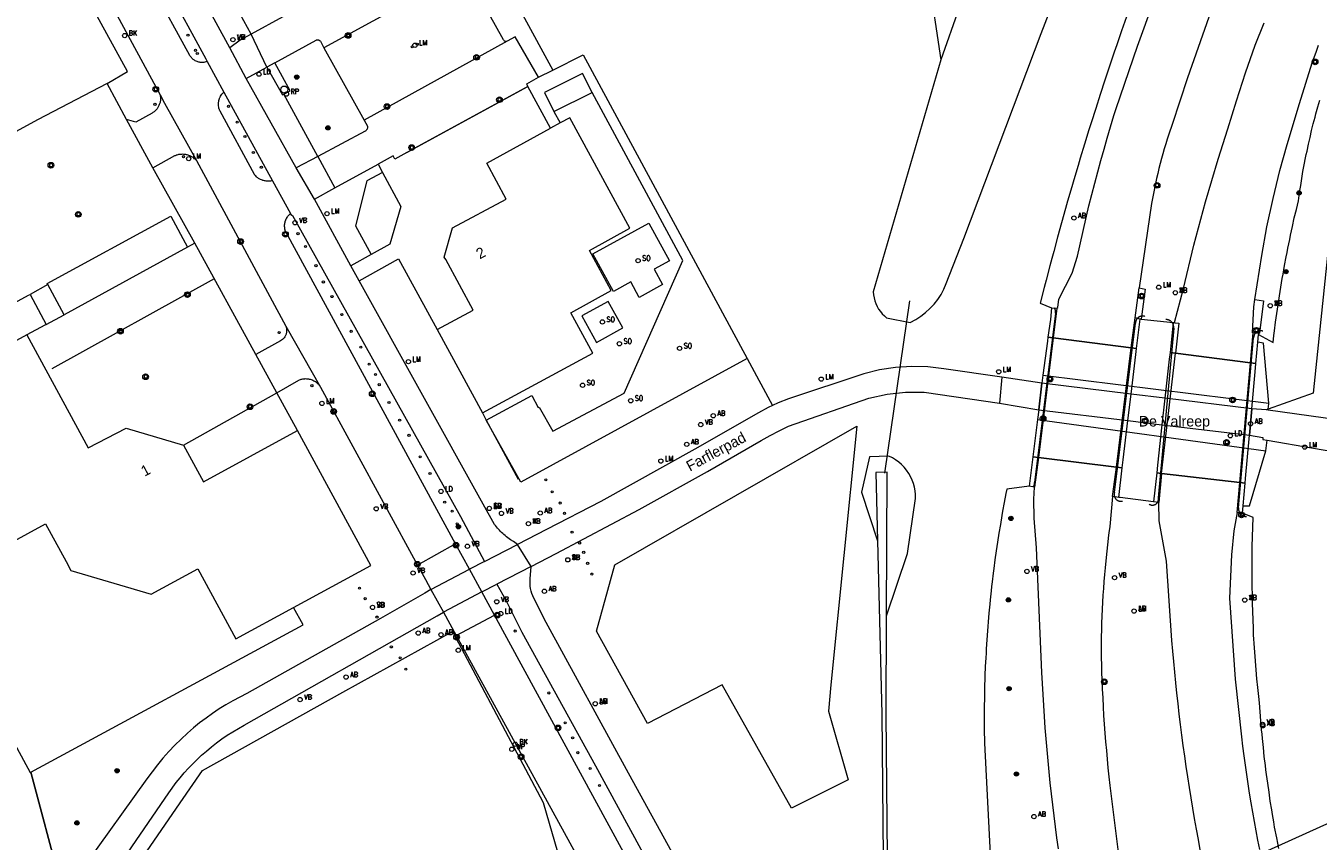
# Model space of a CAD drawing. Header units: metres. Extents: x 138165 to 154469, y 480134 to 494189.
# Tile 51 of 256: x 143278 to 143429, y 484805 to 484901. Entities that reach past the tile are written whole.
import ezdxf

# ---------------------------------------------------------------- set-up
doc = ezdxf.new("R2010")
doc.units = ezdxf.units.M
doc.header["$LTSCALE"] = 0.001
doc.header["$MEASUREMENT"] = 0
for name, color, linetype, lineweight in [('Level 5', 7, 'Continuous', 0), ('TOP-L-duiker', 7, 'Continuous', 0), ('TOP-L-terrein schutting raster hek leuning', 7, 'Continuous', 0), ('TOP-L-topo objecten punt', 7, 'Continuous', 0), ('TOP-L-topo objecten vlak', 7, 'Continuous', 0), ('TOP-L-verharding invalidenparkeerplaats', 7, 'Continuous', 0), ('TOP-L-verharding molgoot', 7, 'Continuous', 0), ('TOP-L-verharding vangrail', 7, 'Continuous', 0), ('TOP-T-topo huisnummering naamgeving', 7, 'Continuous', 0)]:
    doc.layers.add(name, color=color, linetype=linetype, lineweight=lineweight)
doc.styles.add('Style-INTL_ISO', font='INTL_ISO.shx')
doc.styles.add('Style-STANDARD', font='STANDARD.shx')

# ---------------------------------------------------------------- blocks, each defined once
blk = doc.blocks.new('24')
at = {"layer": 'TOP-L-topo objecten punt', "color": 7, "linetype": 'Continuous', "lineweight": 0}
for radius in [0.025, 0.0182, 0.0115, 0.005]:
    blk.add_circle((0, 0), radius, dxfattribs=at)
blk = doc.blocks.new('129')
at = {"layer": 'TOP-L-topo objecten punt', "color": 7, "linetype": 'Continuous', "lineweight": 0}
blk.add_circle((0, 0), 0.025, dxfattribs=at)
at = {"layer": 'TOP-L-topo objecten punt', "color": 7, "linetype": 'Continuous', "lineweight": 0, "style": 'Style-STANDARD'}
blk.add_text('SO', height=0.06, dxfattribs=at).set_placement((0.0483, 0))
blk = doc.blocks.new('39')
at = {"layer": 'TOP-L-topo objecten punt', "color": 7, "linetype": 'Continuous', "lineweight": 0}
for p, q in [((0.0175, 0.0175), (-0.0175, 0.0175)), ((-0.0175, 0.0175), (-0.0175, -0.0175)), ((0.0175, 0.0175), (0.0175, -0.0175)), ((0.0175, -0.0175), (-0.0175, -0.0175))]:
    blk.add_line(p, q, dxfattribs=at)
blk.add_circle((0, 0), 0.0332, dxfattribs=at)
blk = doc.blocks.new('121')
at = {"layer": 'TOP-L-topo objecten punt', "color": 7, "linetype": 'Continuous', "lineweight": 0}
blk.add_circle((0, 0), 0.025, dxfattribs=at)
at = {"layer": 'TOP-L-topo objecten punt', "color": 7, "linetype": 'Continuous', "lineweight": 0, "style": 'Style-STANDARD'}
blk.add_text('LD', height=0.06, dxfattribs=at).set_placement((0.0483, 0))
blk = doc.blocks.new('*U13')
at = {"layer": 'Level 5', "color": 7, "linetype": 'Continuous', "lineweight": 0}
blk.add_circle((0, 0), 0.0415, dxfattribs=at)
blk = doc.blocks.new('150')
at = {"layer": 'Level 5', "color": 7, "linetype": 'Continuous', "lineweight": 0}
blk.add_blockref('*U13', (0, 0), dxfattribs=at)
blk = doc.blocks.new('72')
at = {"layer": 'TOP-L-topo objecten punt', "color": 7, "linetype": 'Continuous', "lineweight": 0}
blk.add_circle((0, 0), 0.025, dxfattribs=at)
at = {"layer": 'TOP-L-topo objecten punt', "color": 7, "linetype": 'Continuous', "lineweight": 0, "style": 'Style-STANDARD'}
blk.add_text('BK', height=0.06, dxfattribs=at).set_placement((0.0483, 0))
blk = doc.blocks.new('73')
at = {"layer": 'TOP-L-topo objecten punt', "color": 7, "linetype": 'Continuous', "lineweight": 0}
blk.add_circle((0, 0), 0.025, dxfattribs=at)
at = {"layer": 'TOP-L-topo objecten punt', "color": 7, "linetype": 'Continuous', "lineweight": 0, "style": 'Style-STANDARD'}
blk.add_text('WP', height=0.06, dxfattribs=at).set_placement((0.0483, 0))
blk = doc.blocks.new('10')
at = {"layer": 'TOP-L-topo objecten punt', "linetype": 'Continuous', "lineweight": 0}
blk.add_circle((0, 0), 0.0125, dxfattribs=at)
blk = doc.blocks.new('16')
at = {"layer": 'TOP-L-topo objecten punt', "color": 7, "linetype": 'Continuous', "lineweight": 0}
blk.add_circle((0, 0), 0.025, dxfattribs=at)
at = {"layer": 'TOP-L-topo objecten punt', "color": 7, "linetype": 'Continuous', "lineweight": 0, "style": 'Style-STANDARD'}
blk.add_text('LM', height=0.06, dxfattribs=at).set_placement((0.0483, 0))
blk = doc.blocks.new('153')
at = {"layer": 'TOP-L-topo objecten punt', "color": 7, "linetype": 'Continuous', "lineweight": 0}
blk.add_circle((0, 0), 0.025, dxfattribs=at)
at = {"layer": 'TOP-L-topo objecten punt', "color": 7, "linetype": 'Continuous', "lineweight": 0, "style": 'Style-STANDARD'}
blk.add_text('RP', height=0.06, dxfattribs=at).set_placement((0.0483, 0))
blk = doc.blocks.new('11')
at = {"layer": 'TOP-L-topo objecten punt', "color": 7, "linetype": 'Continuous', "lineweight": 0}
blk.add_circle((0, 0), 0.025, dxfattribs=at)
at = {"layer": 'TOP-L-topo objecten punt', "color": 7, "linetype": 'Continuous', "lineweight": 0, "style": 'Style-STANDARD'}
blk.add_text('AB', height=0.06, dxfattribs=at).set_placement((0.0483, 0))
blk = doc.blocks.new('14')
at = {"layer": 'TOP-L-topo objecten punt', "color": 7, "linetype": 'Continuous', "lineweight": 0}
blk.add_circle((0, 0), 0.025, dxfattribs=at)
at = {"layer": 'TOP-L-topo objecten punt', "color": 7, "linetype": 'Continuous', "lineweight": 0, "style": 'Style-STANDARD'}
blk.add_text('VB', height=0.06, dxfattribs=at).set_placement((0.0483, 0))
blk = doc.blocks.new('175')
at = {"layer": 'TOP-L-topo objecten punt', "color": 7, "linetype": 'Continuous', "lineweight": 0}
blk.add_circle((0, 0), 0.025, dxfattribs=at)
at = {"layer": 'TOP-L-topo objecten punt', "color": 7, "linetype": 'Continuous', "lineweight": 0, "style": 'Style-STANDARD'}
blk.add_text('SB', height=0.06, dxfattribs=at).set_placement((0.0483, 0))

msp = doc.modelspace()

# ---------------------------------------------------------------- linework, layer by layer
at = {"layer": 'TOP-L-duiker', "flags": 128}
for points in [[(143381.05, 484868.54), (143378.11, 484848.35)], [(143434.85, 484809.44), (143400.55, 484793.92)]]:
    msp.add_lwpolyline(points, dxfattribs=at)
at = {"layer": 'TOP-L-terrein schutting raster hek leuning', "flags": 128}
for points in [[(143287.03, 484894.03), (143289.44, 484895.43), (143281.25, 484910.38)], [(143339, 484888.78), (143336.33, 484893.69), (143336.21, 484893.98), (143337.57, 484894.76), (143339.27, 484895.61), (143342.82, 484897.39), (143362.02, 484861.78), (143335.51, 484847.29), (143331.47, 484854.57), (143335.22, 484847.63)], [(143268.61, 484830.6), (143278.02, 484813.26), (143278.11, 484813.31), (143310.02, 484830.57)], [(143278.11, 484813.31), (143281.57, 484800.23), (143276.52, 484795.66), (143270.89, 484791.21), (143268.22, 484789.78), (143235.51, 484773.42), (143209.66, 484760.52), (143207.03, 484759.21)]]:
    msp.add_lwpolyline(points, dxfattribs=at)
at = {"layer": 'TOP-L-topo objecten vlak', "flags": 128}
for points in [[(143272.03, 484945.86), (143284.68, 484922.53), (143298.6, 484896.94), (143298.75, 484896.61)], [(143314.15, 484941.75), (143339.27, 484895.61)], [(143314.15, 484941.75), (143361.2, 484933.15), (143383.95, 484928.73), (143390.4, 484922.07), (143383.29, 484906.46), (143384.73, 484896.81)], [(143384.73, 484896.81), (143376.8, 484869.59), (143376.84, 484869.24), (143376.9, 484868.89), (143376.99, 484868.55), (143377.11, 484868.22), (143377.26, 484867.9), (143377.44, 484867.59), (143377.64, 484867.3), (143377.86, 484867.03), (143378.11, 484866.78), (143378.38, 484866.55), (143381.15, 484866.03), (143381.78, 484866.36), (143382.37, 484866.74), (143382.93, 484867.17), (143383.45, 484867.65), (143383.93, 484868.16), (143384.37, 484868.72), (143384.76, 484869.31), (143385.09, 484869.93), (143385.37, 484870.58), (143387.44, 484875.87), (143396.48, 484899.9), (143408.59, 484931.26)], [(143277.28, 484921.66), (143277.83, 484920.94), (143278.25, 484920.38), (143278.36, 484920.19), (143293.25, 484892.69)], [(143298.75, 484896.61), (143298.65, 484896.57), (143298.59, 484896.55), (143298.48, 484896.53), (143298.37, 484896.51), (143298.31, 484896.5), (143298.19, 484896.49), (143298.08, 484896.5), (143297.96, 484896.51), (143297.85, 484896.52), (143297.8, 484896.54), (143297.68, 484896.57), (143297.58, 484896.6), (143297.47, 484896.65), (143297.37, 484896.7), (143297.27, 484896.76), (143297.22, 484896.79), (143297.13, 484896.86), (143297.08, 484896.89), (143297, 484896.97), (143296.96, 484897.01), (143296.92, 484897.06), (143296.89, 484897.1), (143296.82, 484897.19), (143296.78, 484897.24), (143296.74, 484897.31), (143283.51, 484921.5)], [(143301.42, 484898.21), (143288.2, 484922.47)], [(143303.92, 484899.8), (143298.35, 484910.03)], [(143329.24, 484907.39), (143312.43, 484898.21)], [(143333.93, 484898.98), (143333.81, 484898.96), (143333.72, 484898.97), (143333.61, 484899.01), (143333.55, 484899.06), (143333.48, 484899.13), (143329.19, 484906.89), (143329.17, 484906.94), (143329.16, 484906.99), (143329.15, 484907.04), (143329.15, 484907.09), (143329.15, 484907.14), (143329.17, 484907.19), (143329.18, 484907.24), (143329.2, 484907.28), (143329.22, 484907.33), (143329.24, 484907.39)], [(143386.86, 484902.88), (143384.73, 484896.81)], [(143398.32, 484867.7), (143398.42, 484867.77), (143398.55, 484868.75), (143400.13, 484871.8), (143400.74, 484873.79), (143402.08, 484879.68), (143402.42, 484881.01), (143402.77, 484882.34), (143403.12, 484883.67), (143403.48, 484884.99), (143403.85, 484886.32), (143404.22, 484887.64), (143404.61, 484888.96), (143404.99, 484890.28), (143405.27, 484891.09), (143407.77, 484898.41), (143409.69, 484903.69)], [(143307.64, 484901.83), (143303.92, 484899.8)], [(143406.48, 484901.84), (143405.91, 484900.2), (143405.34, 484898.55), (143405.05, 484897.72), (143404.5, 484896.07), (143403.95, 484894.41), (143403.41, 484892.75), (143402.87, 484891.09), (143402.34, 484889.43), (143402.08, 484888.59), (143401.57, 484886.93), (143401.06, 484885.26), (143400.81, 484884.42), (143400.31, 484882.75), (143400.07, 484881.91), (143399.58, 484880.23), (143399.34, 484879.39), (143398.87, 484877.71), (143398.4, 484876.03), (143397.95, 484874.35), (143397.72, 484873.5), (143397.49, 484872.66), (143397.05, 484870.97), (143396.83, 484870.13), (143396.36, 484868.26), (143397.7, 484867.74)], [(143416.11, 484901.8), (143413.62, 484894.71), (143411.83, 484889.23), (143411.45, 484888.09), (143411.26, 484887.52), (143411.08, 484886.95), (143410.91, 484886.37), (143410.74, 484885.8), (143410.58, 484885.22), (143410.43, 484884.64), (143410.28, 484884.06), (143410.14, 484883.47), (143410, 484882.89), (143409.87, 484882.3), (143409.75, 484881.72), (143409.63, 484881.13), (143409.52, 484880.54), (143409.42, 484879.95), (143407.96, 484870.07)], [(143303.92, 484899.8), (143302.65, 484899.11), (143301.42, 484898.21)], [(143305.77, 484895.96), (143303.92, 484899.8)], [(143412.11, 484866), (143413.17, 484869.98), (143414.37, 484875.08), (143415.73, 484880.14), (143417.24, 484885.15), (143418.37, 484888.71), (143419.35, 484892.01), (143420.41, 484895.28), (143421.56, 484898.51), (143422.63, 484901.13)], [(143306.7, 484896.44), (143311.52, 484899.11), (143311.56, 484899.13), (143311.6, 484899.14), (143311.65, 484899.15), (143311.69, 484899.15), (143311.73, 484899.15), (143311.78, 484899.15), (143311.82, 484899.14), (143311.86, 484899.12), (143311.9, 484899.1), (143311.94, 484899.08), (143311.97, 484899.05), (143312, 484899.02), (143312.03, 484898.99), (143312.07, 484898.93), (143312.43, 484898.21)], [(143333.93, 484898.98), (143317.15, 484889.75)], [(143337.57, 484894.76), (143334.87, 484899.49), (143333.93, 484898.98)], [(143421.52, 484868.7), (143422.32, 484873.87), (143422.93, 484877.21), (143423.65, 484880.53), (143424.46, 484883.82), (143425.31, 484886.88), (143426.74, 484891.7), (143428.24, 484896.46), (143428.73, 484897.82), (143428.99, 484898.52)], [(143303.35, 484894.6), (143301.42, 484898.21)], [(143312.43, 484898.21), (143317.15, 484889.75)], [(143339.27, 484895.61), (143342.82, 484897.39), (143362.02, 484861.78)], [(143298.75, 484896.61), (143300.71, 484893.03)], [(143303.35, 484894.6), (143305.77, 484895.96)], [(143306.7, 484896.44), (143305.77, 484895.96)], [(143305.77, 484895.96), (143307.59, 484892.71), (143307.75, 484892.78)], [(143307.75, 484892.78), (143308.51, 484893.15), (143306.7, 484896.44)], [(143337.57, 484894.76), (143339.27, 484895.61)], [(143289.33, 484889.81), (143287.03, 484894.03), (143278.87, 484889.76), (143239.21, 484868.07), (143241.52, 484863.65), (143237.15, 484861.17)], [(143309.2, 484884.13), (143303.35, 484894.6)], [(143336.33, 484893.69), (143336.21, 484893.98), (143337.57, 484894.76)], [(143343.87, 484892.98), (143342.75, 484895.22), (143338.28, 484892.98), (143339.4, 484890.74)], [(143293.25, 484892.69), (143293.26, 484892.67), (143293.27, 484892.58), (143293.29, 484892.48), (143293.29, 484892.39), (143293.3, 484892.29), (143293.3, 484892.19), (143293.29, 484892.1), (143293.28, 484892), (143293.27, 484891.92), (143293.24, 484891.82), (143293.22, 484891.73), (143293.2, 484891.65), (143293.16, 484891.55), (143293.12, 484891.46), (143293.08, 484891.38), (143293.04, 484891.29), (143292.99, 484891.22), (143292.94, 484891.13), (143292.89, 484891.06), (143292.82, 484890.98), (143292.76, 484890.92), (143292.7, 484890.86), (143292.63, 484890.79), (143292.55, 484890.72), (143292.48, 484890.67), (143292.41, 484890.62), (143292.32, 484890.57), (143290.42, 484889.5), (143289.33, 484889.81)], [(143293.25, 484892.69), (143293.77, 484891.73), (143297.5, 484885.02)], [(143306.42, 484882.63), (143306.24, 484882.59), (143306.11, 484882.58), (143305.99, 484882.57), (143305.92, 484882.57), (143305.8, 484882.57), (143305.67, 484882.58), (143305.55, 484882.6), (143305.48, 484882.61), (143305.36, 484882.64), (143305.3, 484882.66), (143305.24, 484882.68), (143305.12, 484882.72), (143305.01, 484882.78), (143304.95, 484882.81), (143304.85, 484882.87), (143304.79, 484882.91), (143304.69, 484882.98), (143304.64, 484883.02), (143304.55, 484883.1), (143304.46, 484883.19), (143304.41, 484883.24), (143304.37, 484883.29), (143304.3, 484883.38), (143300.27, 484890.79), (143300.24, 484890.85), (143300.22, 484890.91), (143300.2, 484890.97), (143300.18, 484891.03), (143300.15, 484891.15), (143300.12, 484891.27), (143300.11, 484891.4), (143300.1, 484891.46), (143300.1, 484891.58), (143300.1, 484891.65), (143300.1, 484891.71), (143300.11, 484891.83), (143300.12, 484891.9), (143300.14, 484892.02), (143300.17, 484892.14), (143300.21, 484892.26), (143300.23, 484892.32), (143300.26, 484892.38), (143300.29, 484892.43), (143300.34, 484892.55), (143300.41, 484892.65), (143300.48, 484892.76), (143300.52, 484892.81), (143300.55, 484892.86), (143300.64, 484892.95), (143300.71, 484893.03)], [(143300.71, 484893.03), (143306.42, 484882.63)], [(143311.73, 484885.48), (143307.75, 484892.78)], [(143336.33, 484893.69), (143322.16, 484885.94), (143320.75, 484885.17), (143320.57, 484885.53), (143318.8, 484884.56)], [(143331.47, 484854.57), (143336.8, 484857.45), (143337.56, 484856.05), (143337.65, 484856.09), (143339.25, 484853.26), (143347.61, 484857.71), (143354.48, 484873.28), (143343.87, 484892.98)], [(143339, 484888.78), (143336.33, 484893.69)], [(143339.4, 484890.74), (143343.87, 484892.98)], [(143339.4, 484890.74), (143340.13, 484889.4)], [(143421.94, 484864.62), (143423.66, 484863.66), (143423.76, 484864.5), (143423.82, 484865.02), (143423.95, 484866.04), (143424.02, 484866.56), (143424.16, 484867.58), (143424.32, 484868.6), (143424.39, 484869.12), (143424.56, 484870.14), (143424.73, 484871.16), (143424.82, 484871.67), (143425, 484872.69), (143425.19, 484873.71), (143425.29, 484874.21), (143425.39, 484874.72), (143425.6, 484875.74), (143425.7, 484876.24), (143425.92, 484877.26), (143426.14, 484878.27), (143426.38, 484879.27), (143426.5, 484879.78), (143426.62, 484880.28), (143426.7, 484880.88), (143426.76, 484881.28), (143426.89, 484882.09), (143427.02, 484882.9), (143427.16, 484883.7), (143427.31, 484884.51), (143427.47, 484885.31), (143427.55, 484885.71), (143427.63, 484886.11), (143427.81, 484886.91), (143427.99, 484887.71), (143428.17, 484888.51), (143428.37, 484889.3), (143428.57, 484890.09), (143428.68, 484890.49), (143428.89, 484891.28), (143429.12, 484892.06)], [(143292.41, 484884.15), (143289.33, 484889.81)], [(143317.15, 484889.75), (143317.55, 484889.01), (143317.56, 484888.95), (143317.56, 484888.89), (143317.56, 484888.83), (143317.54, 484888.78), (143317.53, 484888.72), (143317.51, 484888.67), (143317.48, 484888.62), (143317.44, 484888.58), (143317.4, 484888.53), (143317.36, 484888.49), (143317.32, 484888.46), (143317.29, 484888.44), (143311.73, 484885.48)], [(143331.01, 484855.42), (143343.97, 484862.41), (143341.39, 484867.16), (143346.11, 484869.75), (143343.55, 484874.47), (143348.27, 484877.07), (143341.26, 484890), (143340.13, 484889.4)], [(143340.13, 484889.4), (143339, 484888.78)], [(143325.7, 484865.18), (143329.93, 484867.45), (143326.71, 484873.38), (143326.55, 484873.67), (143327.52, 484877.09), (143333.79, 484880.46), (143331.52, 484884.69), (143339, 484888.78)], [(143292.41, 484884.15), (143294.97, 484885.57), (143295.05, 484885.6), (143295.12, 484885.63), (143295.19, 484885.66), (143295.27, 484885.68), (143295.36, 484885.71), (143295.45, 484885.73), (143295.55, 484885.74), (143295.67, 484885.76), (143295.78, 484885.76), (143295.89, 484885.77), (143295.98, 484885.76), (143296.09, 484885.75), (143296.21, 484885.74), (143296.3, 484885.72), (143296.39, 484885.7), (143296.5, 484885.67), (143296.59, 484885.64), (143296.7, 484885.6), (143296.82, 484885.54), (143296.92, 484885.49), (143297.01, 484885.43), (143297.1, 484885.38), (143297.18, 484885.32), (143297.26, 484885.26), (143297.33, 484885.19), (143297.4, 484885.12), (143297.5, 484885.02)], [(143297.5, 484885.02), (143307.98, 484865.58)], [(143311.73, 484885.48), (143309.2, 484884.13)], [(143311.73, 484885.48), (143313.74, 484881.79)], [(143297.32, 484875.31), (143292.41, 484884.15)], [(143311.33, 484880.47), (143309.2, 484884.13)], [(143313.74, 484881.79), (143318.8, 484884.56)], [(143319.32, 484883.59), (143317.49, 484882.61), (143316.15, 484877.36), (143317.99, 484873.99)], [(143319.32, 484883.59), (143321.44, 484879.62), (143320.15, 484875.21), (143317.99, 484873.99)], [(143318.8, 484884.56), (143319.32, 484883.59)], [(143306.42, 484882.63), (143308.52, 484878.77)], [(143311.33, 484880.47), (143313.74, 484881.79)], [(143315.58, 484872.65), (143311.33, 484880.47)], [(143327.88, 484840.07), (143308.01, 484876.56), (143307.96, 484876.68), (143307.92, 484876.79), (143307.9, 484876.85), (143307.88, 484876.97), (143307.86, 484877.03), (143307.86, 484877.09), (143307.85, 484877.15), (143307.84, 484877.27), (143307.84, 484877.33), (143307.84, 484877.46), (143307.86, 484877.58), (143307.86, 484877.64), (143307.89, 484877.76), (143307.92, 484877.88), (143307.94, 484877.93), (143307.98, 484878.05), (143308.03, 484878.16), (143308.06, 484878.21), (143308.12, 484878.32), (143308.19, 484878.42), (143308.27, 484878.52), (143308.3, 484878.56), (143308.35, 484878.61), (143308.39, 484878.65), (143308.48, 484878.74), (143308.52, 484878.77)], [(143308.52, 484878.77), (143308.56, 484878.67), (143308.77, 484878.57), (143328.44, 484843.26), (143331.25, 484838)], [(143280.11, 484870.45), (143280.03, 484870.6), (143294.49, 484878.48), (143296.47, 484874.84)], [(143343.96, 484874.08), (143350.53, 484877.65), (143352.93, 484873.23), (143351.14, 484872.26), (143352.12, 484870.46), (143349.37, 484868.96), (143348.39, 484870.77), (143346.36, 484869.66), (143343.96, 484874.08)], [(143430.22, 484875.75), (143428.36, 484857.74), (143423.08, 484855.84)], [(143296.47, 484874.84), (143282.02, 484866.92)], [(143297.32, 484875.31), (143296.47, 484874.84)], [(143304.46, 484862.27), (143297.32, 484875.31)], [(143317.99, 484873.99), (143315.58, 484872.65)], [(143316.56, 484870.91), (143315.58, 484872.65)], [(143316.56, 484870.91), (143321.18, 484873.46), (143325.7, 484865.18)], [(143280.11, 484870.45), (143278.01, 484869.31)], [(143282.02, 484866.92), (143280.11, 484870.45)], [(143335.11, 484839.98), (143334.64, 484840.33), (143334.31, 484840.54), (143334.15, 484840.66), (143333.99, 484840.78), (143333.83, 484840.9), (143333.68, 484841.03), (143333.53, 484841.16), (143333.4, 484841.28), (143333.27, 484841.4), (143333.14, 484841.53), (143333.02, 484841.66), (143332.9, 484841.79), (143332.78, 484841.92), (143332.67, 484842.06), (143332.56, 484842.2), (143332.45, 484842.34), (143331.1, 484844.7), (143316.56, 484870.91)], [(143407.48, 484866.54), (143407.96, 484870.07)], [(143407.96, 484870.07), (143408.68, 484869.93), (143408.19, 484866.39)], [(143264.01, 484838.32), (143254.2, 484856.34), (143277.84, 484869.22), (143278.01, 484869.31)], [(143278.01, 484869.31), (143279.91, 484865.78)], [(143344.39, 484863.68), (143347.48, 484865.4), (143345.73, 484868.47), (143342.68, 484866.78), (143344.39, 484863.68)], [(143421.33, 484864.81), (143421.25, 484864.81), (143421.39, 484867.84), (143421.52, 484868.7)], [(143421.52, 484868.7), (143422.53, 484868.55), (143422.07, 484864.76), (143421.95, 484864.74)], [(143279.91, 484865.78), (143282.02, 484866.92)], [(143397.7, 484867.74), (143397.56, 484866.38), (143397.28, 484864.28)], [(143397.7, 484867.74), (143398.32, 484867.7)], [(143398.32, 484867.7), (143397.9, 484864.2)], [(143407.02, 484863.04), (143407.48, 484866.54)], [(143408.09, 484866.42), (143407.48, 484866.54)], [(143279.91, 484865.78), (143279.76, 484865.7), (143277.63, 484864.55)], [(143307.98, 484865.58), (143308.01, 484865.51), (143308.03, 484865.45), (143308.05, 484865.36), (143308.07, 484865.27), (143308.08, 484865.19), (143308.08, 484865.1), (143308.08, 484865.03), (143308.08, 484864.96), (143308.07, 484864.87), (143308.05, 484864.8), (143308.03, 484864.72), (143308.01, 484864.64), (143307.98, 484864.56), (143307.95, 484864.48), (143307.91, 484864.41), (143307.86, 484864.32), (143307.77, 484864.21), (143307.69, 484864.12), (143307.59, 484864.03), (143307.48, 484863.95), (143307.35, 484863.87), (143304.46, 484862.27)], [(143307.98, 484865.58), (143312.05, 484858.44)], [(143325.7, 484865.18), (143331.01, 484855.42)], [(143407.02, 484863.04), (143407.67, 484862.96), (143408.09, 484866.42)], [(143408.19, 484866.39), (143408.09, 484866.42)], [(143408.19, 484866.39), (143411.96, 484866.02)], [(143411.96, 484866.02), (143411.58, 484862.5), (143412.23, 484862.42)], [(143411.96, 484866.02), (143412.11, 484866)], [(143412.11, 484866), (143412.16, 484865.99), (143412.6, 484865.95), (143412.23, 484862.42)], [(143277.63, 484864.55), (143259.62, 484854.74), (143267.53, 484840.23)], [(143277.63, 484864.55), (143284.83, 484851.33), (143289.26, 484853.63), (143295.98, 484851.65), (143298.32, 484847.35), (143309.35, 484853.35)], [(143397.9, 484864.2), (143397.28, 484864.28), (143397.21, 484863.82), (143396.69, 484859.83), (143396.58, 484858.91), (143396.21, 484855.77), (143396.04, 484854.65), (143395.5, 484850.28), (143396.18, 484850.2)], [(143397.9, 484864.2), (143396.18, 484850.2)], [(143397.28, 484864.28), (143397.21, 484863.82), (143396.69, 484859.83)], [(143397.28, 484864.28), (143397.9, 484864.2)], [(143407.02, 484863.04), (143397.9, 484864.2)], [(143397.9, 484864.2), (143407.02, 484863.04)], [(143421, 484861.3), (143421.33, 484864.81)], [(143421, 484861.3), (143421.63, 484861.22), (143421.86, 484863.72)], [(143421.95, 484864.74), (143421.33, 484864.81)], [(143421.86, 484863.72), (143421.94, 484864.62)], [(143423.15, 484856.57), (143422.52, 484863.6), (143421.86, 484863.72)], [(143421.95, 484864.74), (143421.94, 484864.62)], [(143306.94, 484857.77), (143304.46, 484862.27)], [(143405.32, 484849.06), (143405.96, 484848.98), (143406.08, 484849.9), (143406.64, 484854.51), (143407.02, 484857.63), (143407.59, 484862.28), (143407.67, 484862.96), (143407.02, 484863.04)], [(143405.32, 484849.06), (143407.02, 484863.04)], [(143412.23, 484862.42), (143411.58, 484862.5), (143411.49, 484861.72), (143410.98, 484857.14), (143410.64, 484854.03), (143410.12, 484849.29), (143410.02, 484848.39), (143410.6, 484848.32)], [(143410.6, 484848.32), (143412.23, 484862.42)], [(143421, 484861.3), (143412.23, 484862.42)], [(143412.23, 484862.42), (143421, 484861.3)], [(143362.02, 484861.78), (143335.51, 484847.29), (143331.47, 484854.57)], [(143362.02, 484861.78), (143364.99, 484856.27)], [(143391.89, 484859.62), (143385.09, 484860.57), (143383.2, 484860.81), (143381.31, 484860.87), (143379.41, 484860.75), (143377.53, 484860.46), (143375.69, 484860.01), (143366.86, 484857.06), (143365.67, 484856.58), (143364.99, 484856.27)], [(143419.76, 484847.26), (143420.38, 484847.19), (143420.43, 484847.73), (143420.88, 484852.79), (143421.16, 484855.88), (143421.55, 484860.23), (143421.63, 484861.22), (143421, 484861.3)], [(143419.76, 484847.26), (143421, 484861.3)], [(143306.94, 484857.77), (143309.49, 484859.26), (143309.59, 484859.3), (143309.71, 484859.34), (143309.78, 484859.36), (143309.86, 484859.38), (143309.98, 484859.4), (143310.08, 484859.41), (143310.2, 484859.42), (143310.26, 484859.43), (143310.39, 484859.42), (143310.51, 484859.42), (143310.62, 484859.4), (143310.73, 484859.38), (143310.82, 484859.36), (143310.94, 484859.33), (143311.05, 484859.29), (143311.16, 484859.24), (143311.25, 484859.19), (143311.35, 484859.14), (143311.44, 484859.08), (143311.54, 484859.01), (143311.64, 484858.93), (143311.74, 484858.84), (143311.8, 484858.77), (143311.88, 484858.68), (143311.96, 484858.58), (143312.05, 484858.44)], [(143391.89, 484859.62), (143391.59, 484856.55)], [(143396.58, 484858.91), (143391.89, 484859.62)], [(143396.21, 484855.77), (143396.58, 484858.91)], [(143396.69, 484859.83), (143396.58, 484858.91)], [(143421.16, 484855.88), (143410.98, 484857.14), (143407.02, 484857.63), (143396.58, 484858.91)], [(143396.69, 484859.83), (143423.15, 484856.57)], [(143309.35, 484853.35), (143306.94, 484857.77)], [(143312.05, 484858.44), (143323.4, 484837.57)], [(143336.73, 484837.42), (143339.65, 484838.93), (143349.39, 484844.09), (143357.37, 484848.55), (143363.67, 484852.18), (143364.72, 484852.77), (143365.79, 484853.33), (143366.88, 484853.84), (143376.31, 484857.15), (143378.44, 484857.6), (143380.6, 484857.84), (143382.77, 484857.86), (143391.59, 484856.55)], [(143364.99, 484856.27), (143364.49, 484856.03), (143363.36, 484855.42), (143355.92, 484851.15), (143344.89, 484845.03), (143338.51, 484841.76), (143335.11, 484839.98)], [(143391.59, 484856.55), (143396.21, 484855.77)], [(143421.16, 484855.88), (143420.88, 484852.79)], [(143422.86, 484855.76), (143421.16, 484855.88)], [(143423.08, 484855.84), (143423.16, 484856.48), (143423.15, 484856.57)], [(143331.01, 484855.42), (143331.47, 484854.57)], [(143396.04, 484854.65), (143395.5, 484850.28)], [(143396.21, 484855.77), (143396.04, 484854.65)], [(143396.04, 484854.65), (143422.8, 484850.98)], [(143396.21, 484855.77), (143406.64, 484854.51), (143410.64, 484854.03), (143420.88, 484852.79)], [(143423.08, 484855.84), (143422.86, 484855.76)], [(143444.36, 484852.77), (143423.07, 484855.73), (143422.86, 484855.76)], [(143308.9, 484832.61), (143317.95, 484837.54), (143309.35, 484853.35)], [(143373.86, 484812.4), (143367.22, 484809.09), (143359.1, 484823.54), (143350.35, 484819), (143344.39, 484829.83), (143346.55, 484837.61), (143374.9, 484853.85), (143371.85, 484823.55), (143371.55, 484820.45), (143373.86, 484812.4)], [(143420.88, 484852.79), (143422.47, 484852.54), (143422.47, 484852.29), (143422.95, 484852.21)], [(143422.8, 484850.98), (143422.95, 484852.21)], [(143422.95, 484852.21), (143439.26, 484849.39)], [(143378.38, 484831.63), (143380.84, 484838.95), (143381.77, 484845.38), (143381.77, 484845.83), (143381.72, 484846.27), (143381.64, 484846.7), (143381.53, 484847.13), (143381.38, 484847.54), (143381.19, 484847.95), (143380.97, 484848.33), (143380.72, 484848.7), (143380.43, 484849.04), (143380.12, 484849.35), (143379.79, 484849.64), (143379.43, 484849.9), (143379.05, 484850.13), (143378.65, 484850.33), (143376.38, 484850.28), (143375.45, 484846.12), (143377.32, 484840.43)], [(143395.5, 484850.28), (143395.08, 484846.82)], [(143396.18, 484850.2), (143395.5, 484850.28)], [(143396.18, 484850.2), (143395.72, 484846.72)], [(143396.18, 484850.2), (143405.32, 484849.06)], [(143405.32, 484849.06), (143396.18, 484850.2)], [(143420.14, 484844.52), (143420.88, 484844.52), (143422.8, 484850.98)], [(143378.38, 484831.63), (143378.45, 484848.47), (143377.12, 484848.42), (143377.32, 484840.43)], [(143404.85, 484845.61), (143405.32, 484849.06)], [(143405.6, 484845.51), (143405.96, 484848.98), (143405.32, 484849.06)], [(143410.6, 484848.32), (143410.02, 484848.39), (143409.66, 484844.97)], [(143410.6, 484848.32), (143410.28, 484844.92)], [(143410.6, 484848.32), (143419.76, 484847.26)], [(143419.76, 484847.26), (143410.6, 484848.32)], [(143395.08, 484846.82), (143392.46, 484846.47), (143392.36, 484845.96), (143392.16, 484844.93), (143391.97, 484843.9), (143391.88, 484843.38), (143391.7, 484842.35), (143391.53, 484841.31), (143391.37, 484840.28), (143391.29, 484839.76), (143391.22, 484839.24), (143391.07, 484838.2), (143390.93, 484837.16), (143390.87, 484836.64), (143390.74, 484835.6), (143390.68, 484835.08), (143390.62, 484834.56), (143390.51, 484833.52), (143390.46, 484832.99), (143390.36, 484831.95), (143390.27, 484830.91), (143390.23, 484830.38), (143390.19, 484829.86), (143390.12, 484828.82), (143390.05, 484827.77), (143390.02, 484827.24), (143389.99, 484826.72), (143389.94, 484825.67), (143389.9, 484824.63), (143389.88, 484824.1), (143389.86, 484823.58), (143389.84, 484822.53), (143389.83, 484822.01), (143389.81, 484820.96), (143389.81, 484819.91), (143389.81, 484819.39), (143389.81, 484818.86), (143389.82, 484817.81), (143389.83, 484817.29), (143389.84, 484816.68), (143390.72, 484799.84)], [(143395.72, 484846.72), (143395.08, 484846.82)], [(143419.46, 484843.72), (143419.76, 484847.26)], [(143420.14, 484844.52), (143420.38, 484847.19), (143419.76, 484847.26)], [(143398.5, 484804.31), (143398.32, 484805.6), (143398.15, 484806.89), (143397.99, 484808.17), (143397.84, 484809.46), (143397.69, 484810.75), (143397.55, 484812.04), (143397.42, 484813.34), (143397.29, 484814.63), (143397.18, 484815.92), (143397.07, 484817.22), (143396.96, 484818.51), (143396.87, 484819.81), (143396.78, 484821.1), (143396.7, 484822.4), (143396.63, 484823.69), (143396.57, 484824.99), (143395.94, 484839.61), (143395.67, 484843.08), (143395.62, 484845.3), (143395.72, 484846.72)], [(143404.85, 484845.61), (143404.51, 484842.08), (143404.43, 484841.37), (143404.38, 484841.1), (143404.06, 484838.08), (143403.97, 484837.27), (143403.9, 484836.46), (143403.83, 484835.65), (143403.77, 484834.84), (143403.71, 484834.03), (143403.67, 484833.22), (143403.62, 484832.4), (143403.59, 484831.59), (143403.56, 484830.78), (143403.54, 484829.97), (143403.53, 484829.15), (143403.52, 484828.34), (143403.52, 484827.53), (143403.53, 484826.71), (143403.55, 484825.9), (143403.57, 484825.09), (143403.6, 484824.06), (143403.64, 484823.03), (143403.69, 484822), (143403.74, 484820.97), (143403.8, 484819.95), (143403.87, 484818.92), (143403.95, 484817.89), (143404.03, 484816.87), (143404.12, 484815.84), (143404.21, 484814.82), (143404.31, 484813.79), (143404.42, 484812.77), (143404.54, 484811.74), (143405.52, 484803.91)], [(143405.6, 484845.51), (143404.85, 484845.61)], [(143409.66, 484844.97), (143405.72, 484845.49), (143405.6, 484845.51)], [(143410.28, 484844.92), (143409.66, 484844.97)], [(143415.13, 484804.2), (143414.9, 484805.41), (143414.68, 484806.63), (143414.46, 484807.85), (143414.25, 484809.07), (143414.05, 484810.29), (143413.85, 484811.52), (143413.66, 484812.74), (143413.48, 484813.96), (143413.3, 484815.19), (143413.13, 484816.41), (143412.97, 484817.64), (143412.81, 484818.87), (143412.66, 484820.1), (143412.52, 484821.33), (143412.39, 484822.56), (143412.26, 484823.79), (143412.13, 484825.02), (143412.02, 484826.26), (143411.91, 484827.49), (143411.81, 484828.72), (143411.18, 484838.05), (143410.3, 484842.78), (143410.28, 484844.92)], [(143420.06, 484843.66), (143420.14, 484844.52)], [(143267.53, 484840.23), (143269.43, 484836.74), (143279.83, 484842.41), (143282.23, 484838.01), (143282.81, 484836.94), (143292.2, 484834.17), (143297.67, 484837.15), (143302.14, 484828.93), (143308.9, 484832.61)], [(143419.46, 484843.72), (143419.04, 484841.59), (143418.8, 484838.78), (143418.55, 484833.69), (143419.2, 484824.19), (143419.95, 484817.44), (143420.08, 484816.34), (143420.23, 484815.23), (143420.38, 484814.13), (143420.54, 484813.02), (143420.7, 484811.92), (143420.87, 484810.82), (143421.05, 484809.72), (143421.24, 484808.62), (143421.43, 484807.52), (143421.63, 484806.43), (143421.84, 484805.33), (143422.06, 484804.24)], [(143420.06, 484843.66), (143419.46, 484843.72)], [(143424.32, 484804.36), (143424.08, 484805.6), (143423.84, 484806.84), (143423.73, 484807.46), (143423.58, 484808.35), (143423.5, 484808.87), (143423.33, 484809.91), (143423.18, 484810.95), (143423.03, 484811.99), (143422.96, 484812.52), (143422.89, 484813.04), (143422.82, 484813.56), (143422.76, 484814.09), (143422.63, 484815.13), (143422.52, 484816.18), (143422.41, 484817.23), (143422.36, 484817.75), (143422.31, 484818.28), (143422.22, 484819.33), (143422.13, 484820.38), (143422.05, 484821.43), (143421.97, 484822.18), (143421.86, 484823.21), (143421.76, 484824.25), (143421.67, 484825.29), (143421.62, 484825.8), (143421.54, 484826.84), (143421.47, 484827.88), (143421.43, 484828.4), (143421.4, 484828.92), (143421.38, 484829.36), (143421.36, 484830.01), (143421.31, 484831.31), (143421.29, 484831.96), (143421.26, 484833.26), (143421.24, 484833.91), (143421.22, 484835.22), (143421.21, 484836.52), (143421.2, 484837.17), (143421.2, 484837.82), (143421.2, 484838.47), (143421.21, 484839.77), (143421.34, 484843.16), (143420.26, 484843.57), (143420.06, 484843.66)], [(143327.88, 484840.07), (143323.4, 484837.57)], [(143329.52, 484837.11), (143327.88, 484840.07)], [(143331.25, 484838), (143335.11, 484839.98)], [(143336.73, 484837.42), (143335.11, 484839.98)], [(143377.32, 484840.43), (143377.83, 484820.12), (143377.98, 484803.29), (143382.32, 484786.68), (143385.59, 484778.18)], [(143264.01, 484838.32), (143265.92, 484834.83), (143268.31, 484830.43), (143268.61, 484830.6), (143278.02, 484813.26), (143278.11, 484813.31)], [(143331.25, 484838), (143329.52, 484837.11)], [(143323.4, 484837.57), (143324.33, 484835.9), (143324.97, 484834.72)], [(143324.97, 484834.72), (143329.52, 484837.11)], [(143330.96, 484834.44), (143329.52, 484837.11)], [(143336.73, 484837.42), (143332.7, 484835.34)], [(143366.69, 484779.47), (143348.12, 484813.17), (143338.5, 484830.84), (143337.67, 484832.46), (143336.93, 484833.98), (143336.82, 484834.25), (143336.73, 484834.53), (143336.66, 484834.81), (143336.62, 484835.09), (143336.6, 484835.38), (143336.61, 484835.67), (143336.63, 484835.95), (143336.73, 484837.42)], [(143324.97, 484834.72), (143324.28, 484834.28), (143319.08, 484831.32), (143303.43, 484822.54), (143301.77, 484821.68), (143300.96, 484821.21), (143300.17, 484820.71), (143299.39, 484820.19), (143298.63, 484819.64), (143297.88, 484819.08), (143297.16, 484818.49), (143296.45, 484817.88), (143295.7, 484817.18), (143294.97, 484816.46), (143294.27, 484815.72), (143293.59, 484814.95), (143292.94, 484814.16), (143292.31, 484813.35), (143291.71, 484812.53), (143284.48, 484802.45)], [(143324.97, 484834.72), (143326.46, 484832.04)], [(143330.96, 484834.44), (143332.7, 484835.34)], [(143332.7, 484835.34), (143333.76, 484833.45), (143335.64, 484829.73), (143344.25, 484814.05), (143356.11, 484792.29)], [(143330.96, 484834.44), (143326.46, 484832.04)], [(143332.45, 484831.71), (143330.96, 484834.44)], [(143278.11, 484813.31), (143310.02, 484830.57), (143308.9, 484832.61)], [(143287.56, 484801.07), (143294.29, 484810.89), (143295.14, 484812.07), (143295.6, 484812.65), (143296.07, 484813.21), (143296.56, 484813.75), (143297.07, 484814.28), (143297.58, 484814.8), (143298.12, 484815.3), (143298.67, 484815.78), (143299.26, 484816.27), (143299.86, 484816.74), (143300.49, 484817.19), (143301.12, 484817.63), (143301.77, 484818.04), (143302.43, 484818.43), (143303.1, 484818.81), (143325.7, 484831.64), (143326.46, 484832.04)], [(143326.46, 484832.04), (143327.94, 484829.32)], [(143327.94, 484829.32), (143332.45, 484831.71)], [(143365.29, 484770.54), (143365.27, 484770.67), (143365.24, 484770.79), (143365.22, 484770.91), (143365.19, 484771.03), (143365.16, 484771.15), (143365.09, 484771.38), (143365.01, 484771.61), (143364.93, 484771.84), (143364.84, 484772.07), (143364.74, 484772.29), (143364.64, 484772.52), (143364.59, 484772.61), (143332.45, 484831.71)], [(143386.06, 484778.36), (143382.79, 484786.83), (143378.48, 484803.35), (143378.33, 484820.1), (143378.38, 484831.63)], [(143221.72, 484759.14), (143283.42, 484791.98), (143295.59, 484809.7), (143298.21, 484813.51), (143314.67, 484822.66), (143327.52, 484829.8), (143338.13, 484809.73), (143342.21, 484795.75), (143329.47, 484787.75), (143286.94, 484764.23)], [(143327.94, 484829.32), (143344.15, 484799.74)], [(143207.03, 484759.21), (143209.66, 484760.52), (143235.51, 484773.42), (143268.22, 484789.78), (143270.89, 484791.21), (143276.52, 484795.66), (143281.57, 484800.23), (143278.11, 484813.31)]]:
    msp.add_lwpolyline(points, dxfattribs=at)
at = {"layer": 'TOP-L-verharding invalidenparkeerplaats', "flags": 128}
for points in [[(143299.6, 484871.15), (143280.55, 484860.58)], [(143295.98, 484851.65), (143306.94, 484857.77)]]:
    msp.add_lwpolyline(points, dxfattribs=at)
at = {"layer": 'TOP-L-verharding molgoot', "flags": 128}
for points in [[(143329.24, 484907.39), (143312.43, 484898.21)], [(143333.93, 484898.98), (143317.15, 484889.75)], [(143322.16, 484885.94), (143336.33, 484893.69)]]:
    msp.add_lwpolyline(points, dxfattribs=at)
at = {"layer": 'TOP-L-verharding vangrail', "flags": 128}
for points in [[(143398.15, 484867.1), (143395.71, 484847.27)], [(143398.15, 484867.1), (143398.16, 484867.14), (143398.16, 484867.18), (143398.17, 484867.22), (143398.17, 484867.27), (143398.17, 484867.31), (143398.17, 484867.35), (143398.16, 484867.39), (143398.16, 484867.43), (143398.15, 484867.47), (143398.14, 484867.51), (143398.13, 484867.55), (143398.11, 484867.59), (143398.1, 484867.63), (143398.08, 484867.66), (143398.05, 484867.72)], [(143408.63, 484866.73), (143408.6, 484866.74), (143408.56, 484866.75), (143408.52, 484866.76), (143408.48, 484866.77), (143408.43, 484866.77), (143408.39, 484866.77), (143408.35, 484866.77), (143408.31, 484866.77), (143408.27, 484866.77), (143408.23, 484866.76), (143408.19, 484866.75), (143408.15, 484866.74), (143408.11, 484866.73), (143408.08, 484866.72), (143408.04, 484866.7), (143408, 484866.69), (143407.96, 484866.67), (143407.93, 484866.65), (143407.9, 484866.62), (143407.86, 484866.6), (143407.83, 484866.57), (143407.8, 484866.55), (143407.77, 484866.52), (143407.74, 484866.49), (143407.72, 484866.46), (143407.7, 484866.42), (143407.67, 484866.39), (143407.65, 484866.35), (143407.63, 484866.32), (143407.61, 484866.28), (143407.6, 484866.24), (143407.58, 484866.21), (143407.57, 484866.17), (143407.56, 484866.13), (143407.55, 484866.09), (143407.55, 484866.05), (143407.55, 484866.01), (143407.54, 484865.95)], [(143405.07, 484846.07), (143407.54, 484865.95)], [(143412.01, 484865.35), (143410.21, 484845.45)], [(143412.01, 484865.35), (143412.01, 484865.39), (143412.01, 484865.43), (143412.01, 484865.47), (143412.01, 484865.52), (143412.01, 484865.56), (143412, 484865.6), (143412, 484865.64), (143411.99, 484865.68), (143411.98, 484865.72), (143411.96, 484865.76), (143411.93, 484865.84), (143411.91, 484865.88), (143411.89, 484865.92), (143411.87, 484865.95), (143411.84, 484865.99), (143411.82, 484866.02), (143411.79, 484866.05), (143411.76, 484866.08), (143411.73, 484866.11), (143411.7, 484866.14), (143411.67, 484866.17), (143411.63, 484866.19), (143411.6, 484866.22), (143411.56, 484866.24), (143411.53, 484866.26), (143411.49, 484866.28), (143411.45, 484866.29), (143411.41, 484866.31), (143411.37, 484866.32), (143411.33, 484866.33), (143411.29, 484866.34), (143411.24, 484866.35), (143411.2, 484866.35), (143411.16, 484866.36), (143411.12, 484866.36), (143411.08, 484866.36)], [(143422.47, 484865), (143422.43, 484865.01), (143422.39, 484865.02), (143422.35, 484865.03), (143422.31, 484865.04), (143422.27, 484865.04), (143422.23, 484865.05), (143422.19, 484865.05), (143422.15, 484865.05), (143422.11, 484865.04), (143422.07, 484865.04), (143422.03, 484865.03), (143421.99, 484865.02), (143421.95, 484865.01), (143421.91, 484865), (143421.88, 484864.98), (143421.84, 484864.97), (143421.8, 484864.95), (143421.77, 484864.93), (143421.74, 484864.91), (143421.7, 484864.88), (143421.67, 484864.86), (143421.64, 484864.83), (143421.61, 484864.8), (143421.58, 484864.77), (143421.56, 484864.74), (143421.54, 484864.71), (143421.51, 484864.68), (143421.49, 484864.64), (143421.47, 484864.61), (143421.45, 484864.57), (143421.44, 484864.53), (143421.42, 484864.49), (143421.41, 484864.46), (143421.4, 484864.42), (143421.39, 484864.38), (143421.39, 484864.34), (143421.38, 484864.3), (143421.38, 484864.26), (143421.38, 484864.21)], [(143419.6, 484844.27), (143421.38, 484864.21)], [(143395.55, 484846.75), (143395.57, 484846.78), (143395.59, 484846.81), (143395.61, 484846.85), (143395.63, 484846.88), (143395.65, 484846.92), (143395.66, 484846.96), (143395.68, 484846.99), (143395.69, 484847.03), (143395.7, 484847.07), (143395.7, 484847.11), (143395.71, 484847.15), (143395.71, 484847.19), (143395.71, 484847.23), (143395.71, 484847.27)], [(143405.07, 484846.07), (143405.06, 484846.03), (143405.05, 484846), (143405.04, 484845.96), (143405.04, 484845.92), (143405.04, 484845.88), (143405.04, 484845.84), (143405.04, 484845.8), (143405.04, 484845.76), (143405.04, 484845.72), (143405.05, 484845.68), (143405.06, 484845.64), (143405.07, 484845.6), (143405.08, 484845.57), (143405.1, 484845.53), (143405.12, 484845.49), (143405.14, 484845.46), (143405.15, 484845.42), (143405.18, 484845.39), (143405.2, 484845.36), (143405.23, 484845.33), (143405.25, 484845.3), (143405.28, 484845.27), (143405.31, 484845.24), (143405.34, 484845.22), (143405.37, 484845.2), (143405.41, 484845.17), (143405.44, 484845.15), (143405.48, 484845.13), (143405.51, 484845.12), (143405.55, 484845.1), (143405.59, 484845.09), (143405.62, 484845.08), (143405.66, 484845.07), (143405.7, 484845.06), (143405.74, 484845.06), (143405.78, 484845.05), (143405.82, 484845.05), (143405.86, 484845.05), (143405.9, 484845.06), (143405.94, 484845.06), (143406, 484845.07)], [(143409.14, 484844.71), (143409.18, 484844.69), (143409.21, 484844.67), (143409.24, 484844.66), (143409.28, 484844.65), (143409.32, 484844.63), (143409.35, 484844.62), (143409.39, 484844.61), (143409.42, 484844.61), (143409.46, 484844.6), (143409.5, 484844.6), (143409.54, 484844.6), (143409.57, 484844.6), (143409.61, 484844.61), (143409.65, 484844.61), (143409.68, 484844.62), (143409.72, 484844.63), (143409.76, 484844.64), (143409.79, 484844.66), (143409.83, 484844.67), (143409.86, 484844.69), (143409.89, 484844.71), (143409.92, 484844.73), (143409.95, 484844.75), (143409.98, 484844.77), (143410.01, 484844.8), (143410.04, 484844.83), (143410.06, 484844.85), (143410.08, 484844.88), (143410.11, 484844.91), (143410.13, 484844.95), (143410.14, 484844.98), (143410.16, 484845.01), (143410.18, 484845.05), (143410.19, 484845.08), (143410.2, 484845.12), (143410.21, 484845.15), (143410.22, 484845.19), (143410.22, 484845.23), (143410.23, 484845.27), (143410.23, 484845.3), (143410.23, 484845.34), (143410.22, 484845.38), (143410.22, 484845.41), (143410.21, 484845.45)], [(143419.6, 484844.27), (143419.6, 484844.22), (143419.6, 484844.18), (143419.6, 484844.14), (143419.6, 484844.1), (143419.61, 484844.05), (143419.62, 484844.01), (143419.63, 484843.97), (143419.64, 484843.93), (143419.65, 484843.89), (143419.67, 484843.85), (143419.68, 484843.81), (143419.7, 484843.77), (143419.72, 484843.73), (143419.74, 484843.7), (143419.77, 484843.66), (143419.79, 484843.62), (143419.82, 484843.59), (143419.85, 484843.56), (143419.88, 484843.53), (143419.91, 484843.5), (143419.94, 484843.47), (143419.98, 484843.45), (143420.01, 484843.42), (143420.05, 484843.4), (143420.09, 484843.38), (143420.12, 484843.36), (143420.16, 484843.34), (143420.2, 484843.33), (143420.24, 484843.31), (143420.29, 484843.3), (143420.33, 484843.29), (143420.37, 484843.28), (143420.41, 484843.28), (143420.45, 484843.27), (143420.5, 484843.27), (143420.56, 484843.27)]]:
    msp.add_lwpolyline(points, dxfattribs=at)

# ---------------------------------------------------------------- block references
at = {"layer": 'TOP-L-topo objecten punt', "xscale": 10, "yscale": 10, "zscale": 10}
for name, p in [('72', (143289.1, 484899.65)), ('10', (143296.52, 484899.7)), ('16', (143301.78, 484899.17)), ('14', (143301.78, 484899.17)), ('39', (143315.28, 484899.66)), ('10', (143322.78, 484898.33)), ('16', (143323.11, 484898.51)), ('10', (143323.38, 484898.63)), ('10', (143297.4, 484897.91)), ('10', (143297.61, 484897.54)), ('39', (143330.33, 484897.09)), ('39', (143428.58, 484896.56)), ('121', (143304.84, 484895.12)), ('150', (143307.8, 484893.32)), ('24', (143309.26, 484894.78)), ('39', (143292.74, 484893.35)), ('153', (143308.06, 484892.79)), ('39', (143333.01, 484892.13)), ('10', (143292.65, 484891.59)), ('10', (143301.27, 484891.35)), ('39', (143319.84, 484891.32)), ('10', (143302.28, 484889.49)), ('10', (143303.19, 484887.81)), ('24', (143312.91, 484888.83)), ('39', (143322.73, 484886.52)), ('39', (143280.46, 484884.45)), ('10', (143296, 484885.45)), ('16', (143296.6, 484885.22)), ('10', (143304.18, 484885.94)), ('10', (143305.12, 484884.21)), ('39', (143410.07, 484882.09)), ('24', (143426.7, 484881.2)), ('39', (143283.67, 484878.69)), ('16', (143312.81, 484878.77)), ('11', (143400.32, 484878.26)), ('14', (143309.06, 484877.7)), ('39', (143302.68, 484875.5)), ('39', (143307.94, 484876.35)), ('10', (143309.41, 484876.43)), ('10', (143310.29, 484874.93)), ('10', (143311.51, 484872.67)), ('129', (143349.26, 484873.26)), ('24', (143425.16, 484871.97)), ('39', (143296.45, 484869.28)), ('10', (143312.38, 484870.76)), ('16', (143410.26, 484870.15)), ('11', (143412.2, 484869.5)), ('14', (143412.2, 484869.5)), ('10', (143313.39, 484869.05)), ('39', (143408.25, 484869.1)), ('14', (143423.32, 484867.98)), ('11', (143423.32, 484867.98)), ('10', (143314.54, 484866.94)), ('129', (143345.08, 484866.08)), ('39', (143288.61, 484864.99)), ('10', (143307.21, 484864.83)), ('10', (143315.63, 484864.98)), ('39', (143421.7, 484865.1)), ('129', (143347.07, 484863.52)), ('129', (143354.12, 484862.98)), ('10', (143316.77, 484863.12)), ('16', (143322.34, 484861.42)), ('10', (143317.75, 484861.13)), ('16', (143391.51, 484860.23)), ('39', (143291.55, 484859.65)), ('10', (143318.49, 484859.91)), ('129', (143342.75, 484858.66)), ('16', (143370.71, 484859.37)), ('39', (143397.51, 484859.38)), ('10', (143311.04, 484858.61)), ('39', (143318.11, 484857.66)), ('10', (143318.93, 484858.73)), ('129', (143348.39, 484856.84)), ('39', (143303.78, 484856.13)), ('16', (143312.21, 484856.53)), ('39', (143313.59, 484855.58)), ('10', (143320.07, 484856.63)), ('39', (143418.91, 484856.93)), ('10', (143321.32, 484854.56)), ('14', (143356.6, 484854.05)), ('11', (143358.06, 484855.08)), ('39', (143396.71, 484854.77)), ('39', (143408.68, 484854.47)), ('11', (143421.02, 484854.14)), ('10', (143322.42, 484852.79)), ('121', (143418.65, 484852.74)), ('11', (143354.96, 484851.73)), ('39', (143418.21, 484851.96)), ('16', (143427.37, 484851.4)), ('10', (143323.72, 484850.26)), ('16', (143351.92, 484849.77)), ('10', (143324.88, 484848.31)), ('121', (143326.16, 484846.21)), ('10', (143338.45, 484847.57)), ('10', (143339.19, 484846.17)), ('14', (143318.57, 484844.17)), ('10', (143326.6, 484844.95)), ('10', (143327.47, 484843.9)), ('175', (143331.83, 484844.22)), ('16', (143331.83, 484844.22)), ('11', (143331.83, 484844.22)), ('14', (143333.25, 484843.63)), ('11', (143337.79, 484843.68)), ('10', (143340.12, 484844.85)), ('10', (143340.63, 484843.64)), ('39', (143419.96, 484843.46)), ('10', (143328.05, 484842.41)), ('24', (143328.2, 484842.07)), ('11', (143336.4, 484842.43)), ('14', (143336.4, 484842.43)), ('24', (143392.94, 484843.04)), ('10', (143341.52, 484841.43)), ('39', (143327.92, 484839.92)), ('14', (143329.26, 484839.78)), ('10', (143342.4, 484840.17)), ('39', (143323.39, 484837.67)), ('175', (143341.02, 484838.19)), ('11', (143341.02, 484838.19)), ('14', (143341.02, 484838.19)), ('10', (143342.88, 484839.07)), ('10', (143343.34, 484837.78)), ('14', (143322.89, 484836.65)), ('10', (143343.83, 484836.52)), ('14', (143394.81, 484836.83)), ('14', (143405.08, 484836.1)), ('10', (143316.62, 484834.87)), ('11', (143338.28, 484834.51)), ('10', (143317.27, 484833.63)), ('175', (143318.14, 484832.61)), ('14', (143318.14, 484832.61)), ('14', (143332.7, 484833.27)), ('24', (143392.64, 484833.5)), ('14', (143420.34, 484833.47)), ('11', (143420.34, 484833.47)), ('39', (143332.76, 484831.71)), ('121', (143333.16, 484831.89)), ('16', (143407.37, 484832.18)), ('11', (143407.37, 484832.18)), ('10', (143318.66, 484831.48)), ('11', (143323.5, 484829.6)), ('11', (143326.16, 484829.41)), ('39', (143327.98, 484829.12)), ('10', (143334.86, 484829.84)), ('10', (143320.35, 484827.98)), ('16', (143328.18, 484827.59)), ('10', (143321.37, 484826.7)), ('11', (143315.04, 484824.45)), ('10', (143322.04, 484825.38)), ('39', (143403.88, 484823.89)), ('10', (143338.8, 484822.58)), ('24', (143392.72, 484823.09)), ('14', (143309.65, 484821.81)), ('16', (143344.24, 484821.32)), ('11', (143344.24, 484821.32)), ('39', (143339.87, 484818.49)), ('10', (143340.71, 484819.09)), ('14', (143422.42, 484818.9)), ('11', (143422.45, 484818.73)), ('73', (143334.46, 484815.99)), ('72', (143334.86, 484816.57)), ('10', (143341.59, 484817.33)), ('39', (143335.55, 484815.1)), ('10', (143342.19, 484815.58)), ('24', (143288.21, 484813.46)), ('10', (143343.64, 484813.73)), ('24', (143393.58, 484813.08)), ('10', (143344.73, 484811.74)), ('24', (143283.51, 484807.35)), ('11', (143395.63, 484808.09))]:
    msp.add_blockref(name, p, dxfattribs=at)

# ---------------------------------------------------------------- texts
at = {"layer": 'TOP-T-topo huisnummering naamgeving', "style": 'Style-INTL_ISO'}
for s, rotation, p in [('2', 28.3, (143330.7, 484873.4)), ('Farflerpad', 28.4, (143355.33, 484848.52)), ('1', 28.3, (143291.43, 484847.92))]:
    msp.add_text(s, height=1.25, rotation=rotation, dxfattribs=at).set_placement(p)
msp.add_text('De Valreep', height=1.25, dxfattribs=at).set_placement((143407.91, 484853.82))

doc.saveas('drawing.dxf')
